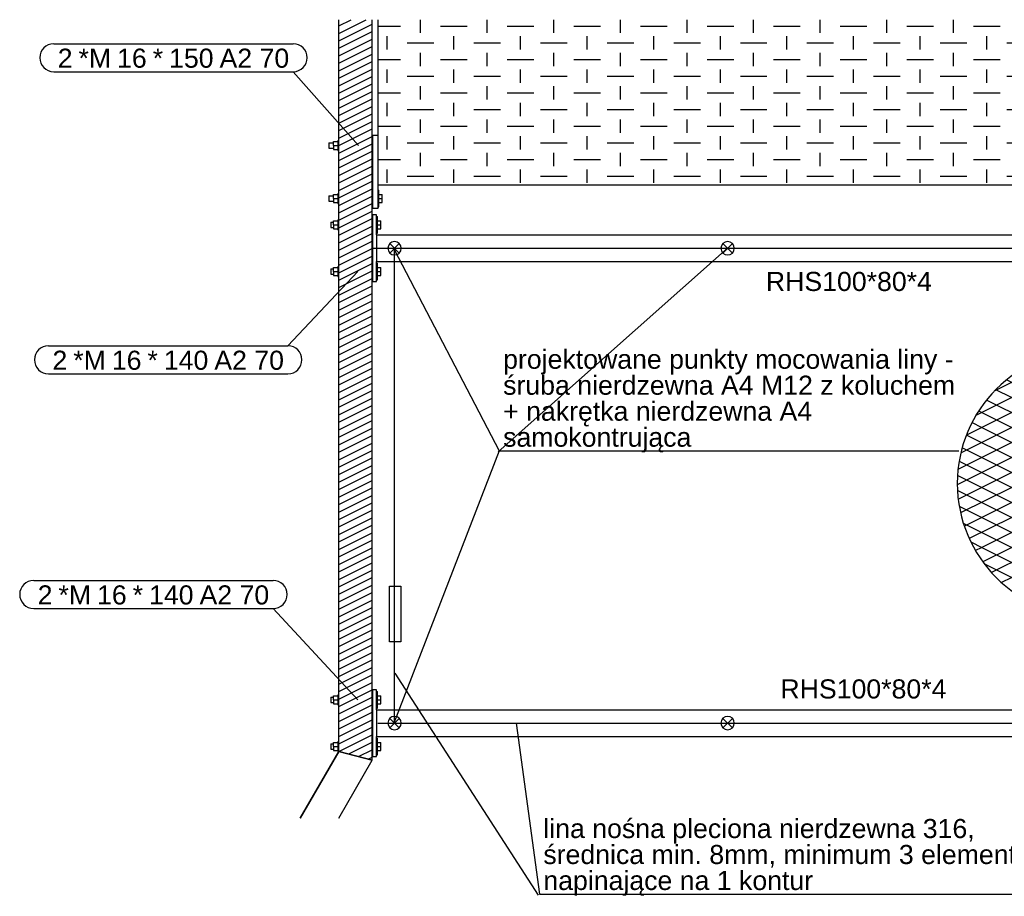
# Model space of a CAD drawing. Header units: millimetres. Extents: x 30 to 140409, y 21 to 10629.
# Tile 35 of 37: x 124268 to 127225, y 332 to 2963. Entities that reach past the tile are written whole.
import ezdxf

# ---------------------------------------------------------------- set-up
doc = ezdxf.new("R2010")
doc.units = ezdxf.units.MM
doc.styles.add('Arial', font='ARIAL.TTF', dxfattribs={"height": 0.2})

# ---------------------------------------------------------------- blocks, each defined once
blk = doc.blocks.new('Part-24930 - 13547')
at = {"color": 7}
for p, q in [((125343.9, 2615.7), (125327.9, 2615.7)), ((125327.9, 2615.7), (125327.9, 2395.7)), ((125327.9, 2395.7), (125327.9, 2615.7)), ((125343.9, 2466.7), (125343.9, 2395.7)), ((125343.9, 2395.7), (125327.9, 2395.7))]:
    blk.add_line(p, q, dxfattribs=at)
blk = doc.blocks.new('Part-13559 - 13547')
h = blk.add_hatch()
h.set_pattern_fill('', color=96, scale=20, style=0, pattern_type=0)
h.set_pattern_definition([(26.565, (125226.933, 766.664), (-22.45064, 11.22532), [])])
h.paths.add_polyline_path([(125226.9, 2962.8), (125226.9, 766.7), (125326.9, 739.8), (125326.9, 2962.8)])
at = {"color": 96}
for p, q in [((125226.9, 766.6), (125226.9, 2962.8)), ((125226.9, 766.7), (125226.9, 2962.8)), ((125326.9, 739.8), (125326.9, 2962.8)), ((125326.9, 739.8), (125226.9, 766.6))]:
    blk.add_line(p, q, dxfattribs=at)
blk = doc.blocks.new('Part-13642 - 13547')
at = {"color": 7}
for p, q in [((125339.9, 2316.7), (125339.9, 2236.7)), ((125339.9, 2316.7), (128236.9, 2316.7)), ((128236.9, 2316.7), (128236.9, 2236.7)), ((125339.9, 2236.7), (128236.9, 2236.7))]:
    blk.add_line(p, q, dxfattribs=at)
blk = doc.blocks.new('Bolt-24915 - 13547')
at = {"color": 136}
for p, q in [((125339.9, 2371.7), (125342.9, 2371.7)), ((125342.9, 2368.3), (125342.9, 2371.7)), ((125342.9, 2359.2), (125342.9, 2368.3)), ((125202.9, 2354.7), (125202.9, 2353.6)), ((125202.9, 2354.7), (125210.9, 2354.7)), ((125202.9, 2353.6), (125202.9, 2350.7)), ((125202.9, 2350.7), (125202.9, 2346.7)), ((125202.9, 2346.7), (125202.9, 2342.7)), ((125202.9, 2342.7), (125202.9, 2339.7)), ((125202.9, 2339.7), (125202.9, 2338.7)), ((125202.9, 2338.7), (125210.9, 2338.7)), ((125210.9, 2346.7), (125210.9, 2358.7)), ((125210.9, 2358.7), (125223.9, 2358.7)), ((125210.9, 2346.7), (125210.9, 2334.7)), ((125210.9, 2346.7), (125223.9, 2346.7)), ((125223.9, 2361.7), (125223.9, 2359.7)), ((125223.9, 2361.7), (125226.9, 2361.7)), ((125223.9, 2359.7), (125223.9, 2354.2)), ((125223.9, 2354.2), (125223.9, 2346.7)), ((125223.9, 2346.7), (125223.9, 2339.2)), ((125223.9, 2339.2), (125223.9, 2333.7)), ((125326.9, 2354.7), (125327.9, 2354.7)), ((125326.9, 2338.7), (125327.9, 2338.7)), ((125342.9, 2346.7), (125342.9, 2359.2)), ((125342.9, 2358.7), (125352.9, 2358.7)), ((125342.9, 2334.2), (125342.9, 2346.7)), ((125342.9, 2346.7), (125352.9, 2346.7)), ((125352.9, 2346.7), (125352.9, 2358.7)), ((125352.9, 2334.7), (125352.9, 2346.7)), ((125210.9, 2334.7), (125223.9, 2334.7)), ((125223.9, 2333.7), (125223.9, 2331.7)), ((125223.9, 2331.7), (125226.9, 2331.7)), ((125339.9, 2321.7), (125342.9, 2321.7)), ((125342.9, 2334.7), (125352.9, 2334.7)), ((125342.9, 2325), (125342.9, 2334.2)), ((125342.9, 2321.7), (125342.9, 2325)), ((125210.9, 2206.7), (125210.9, 2218.7)), ((125210.9, 2218.7), (125223.9, 2218.7)), ((125223.9, 2221.7), (125223.9, 2219.7)), ((125223.9, 2221.7), (125226.9, 2221.7)), ((125223.9, 2219.7), (125223.9, 2214.2)), ((125339.9, 2231.7), (125342.9, 2231.7)), ((125342.9, 2228.3), (125342.9, 2231.7)), ((125342.9, 2219.2), (125342.9, 2228.3)), ((125342.9, 2206.7), (125342.9, 2219.2)), ((125342.9, 2218.7), (125352.9, 2218.7)), ((125352.9, 2206.7), (125352.9, 2218.7)), ((125202.9, 2214.7), (125202.9, 2213.6)), ((125202.9, 2214.7), (125210.9, 2214.7)), ((125202.9, 2213.6), (125202.9, 2210.7)), ((125202.9, 2210.7), (125202.9, 2206.7)), ((125202.9, 2206.7), (125202.9, 2202.7)), ((125202.9, 2202.7), (125202.9, 2199.7)), ((125202.9, 2199.7), (125202.9, 2198.7)), ((125202.9, 2198.7), (125210.9, 2198.7)), ((125210.9, 2206.7), (125210.9, 2194.7)), ((125210.9, 2206.7), (125223.9, 2206.7)), ((125210.9, 2194.7), (125223.9, 2194.7)), ((125223.9, 2214.2), (125223.9, 2206.7)), ((125223.9, 2206.7), (125223.9, 2199.2)), ((125223.9, 2199.2), (125223.9, 2193.7)), ((125223.9, 2193.7), (125223.9, 2191.7)), ((125223.9, 2191.7), (125226.9, 2191.7)), ((125326.9, 2214.7), (125327.9, 2214.7)), ((125326.9, 2198.7), (125327.9, 2198.7)), ((125342.9, 2194.2), (125342.9, 2206.7)), ((125342.9, 2206.7), (125352.9, 2206.7)), ((125342.9, 2194.7), (125352.9, 2194.7)), ((125342.9, 2185), (125342.9, 2194.2)), ((125352.9, 2194.7), (125352.9, 2206.7)), ((125339.9, 2181.7), (125342.9, 2181.7)), ((125342.9, 2181.7), (125342.9, 2185))]:
    blk.add_line(p, q, dxfattribs=at)
blk = doc.blocks.new('Part-21640 - 13547')
h = blk.add_hatch()
h.set_pattern_fill('', style=0, pattern_type=0)
h.set_pattern_definition([(0, (127331.93, 3042.84), (0, 100), [80, -120]), (90, (127471.93, 3022.84), (-200, 1e-14), [40, -60]), (90, (127371.93, 2972.84), (-200, 1e-14), [40, -60]), (0, (127431.93, 2992.84), (0, 100), [80, -120])])
h.paths.add_polyline_path([(127331.9, 2466.7), (127331.9, 2962.8), (125343.9, 2962.8), (125343.9, 2466.7)])
at = {"color": 7}
for p, q in [((125343.9, 2962.8), (125343.9, 2466.7)), ((127331.9, 2466.7), (127331.9, 2962.8)), ((125343.9, 2466.7), (127331.9, 2466.7))]:
    blk.add_line(p, q, dxfattribs=at)
blk = doc.blocks.new('Part-24898 - 13547')
at = {"color": 7}
for p, q in [((125339.9, 891.7), (125339.9, 811.7)), ((125339.9, 891.7), (128236.9, 891.7)), ((128236.9, 891.7), (128236.9, 811.7)), ((125339.9, 811.7), (128236.9, 811.7))]:
    blk.add_line(p, q, dxfattribs=at)
blk = doc.blocks.new('Part-24914 - 13547')
at = {"color": 7}
for p, q in [((125339.9, 2376.7), (125327.9, 2376.7)), ((125327.9, 2376.7), (125327.9, 2176.7)), ((125327.9, 2176.7), (125327.9, 2376.7)), ((125339.9, 2316.7), (125339.9, 2376.7)), ((125339.9, 2176.7), (125339.9, 2236.7)), ((125327.9, 2176.7), (125339.9, 2176.7))]:
    blk.add_line(p, q, dxfattribs=at)
blk = doc.blocks.new('Part-24917 - 13547')
at = {"color": 7}
for p, q in [((125327.1, 1051.5), (125326.9, 1051.5)), ((125327.1, 951.5), (125327.1, 1051.5)), ((125326.9, 951.5), (125327.1, 951.5))]:
    blk.add_line(p, q, dxfattribs=at)
blk = doc.blocks.new('Part-24918 - 13547')
at = {"color": 7}
for p, q in [((125327.1, 2556.6), (125326.9, 2556.6)), ((125327.1, 2456.6), (125327.1, 2556.6)), ((125326.9, 2456.6), (125327.1, 2456.6))]:
    blk.add_line(p, q, dxfattribs=at)
blk = doc.blocks.new('Bolt-24931 - 13547')
at = {"color": 136}
for p, q in [((125196.9, 2593.7), (125196.9, 2592.6)), ((125196.9, 2593.7), (125210.9, 2593.7)), ((125196.9, 2592.6), (125196.9, 2589.7)), ((125196.9, 2589.7), (125196.9, 2585.7)), ((125196.9, 2585.7), (125196.9, 2581.7)), ((125196.9, 2581.7), (125196.9, 2578.7)), ((125196.9, 2578.7), (125196.9, 2577.7)), ((125196.9, 2577.7), (125210.9, 2577.7)), ((125210.9, 2585.7), (125210.9, 2597.7)), ((125210.9, 2597.7), (125223.9, 2597.7)), ((125210.9, 2585.7), (125210.9, 2573.7)), ((125210.9, 2585.7), (125223.9, 2585.7)), ((125210.9, 2573.7), (125223.9, 2573.7)), ((125223.9, 2600.7), (125223.9, 2598.7)), ((125223.9, 2600.7), (125226.9, 2600.7)), ((125223.9, 2598.7), (125223.9, 2593.2)), ((125223.9, 2593.2), (125223.9, 2585.7)), ((125223.9, 2585.7), (125223.9, 2578.2)), ((125223.9, 2578.2), (125223.9, 2572.7)), ((125223.9, 2572.7), (125223.9, 2570.7)), ((125326.9, 2593.7), (125327.9, 2593.7)), ((125326.9, 2577.7), (125327.9, 2577.7)), ((125223.9, 2570.7), (125226.9, 2570.7)), ((125196.9, 2433.7), (125196.9, 2432.6)), ((125196.9, 2433.7), (125210.9, 2433.7)), ((125196.9, 2432.6), (125196.9, 2429.7)), ((125196.9, 2429.7), (125196.9, 2425.7)), ((125196.9, 2425.7), (125196.9, 2421.7)), ((125210.9, 2425.7), (125210.9, 2437.7)), ((125210.9, 2437.7), (125223.9, 2437.7)), ((125210.9, 2425.7), (125210.9, 2413.7)), ((125210.9, 2425.7), (125223.9, 2425.7)), ((125223.9, 2440.7), (125223.9, 2438.7)), ((125223.9, 2440.7), (125226.9, 2440.7)), ((125223.9, 2438.7), (125223.9, 2433.2)), ((125223.9, 2433.2), (125223.9, 2425.7)), ((125223.9, 2425.7), (125223.9, 2418.2)), ((125326.9, 2433.7), (125327.9, 2433.7)), ((125343.9, 2450.7), (125346.9, 2450.7)), ((125346.9, 2447.3), (125346.9, 2450.7)), ((125346.9, 2438.2), (125346.9, 2447.3)), ((125346.9, 2425.7), (125346.9, 2438.2)), ((125346.9, 2437.7), (125356.9, 2437.7)), ((125346.9, 2413.2), (125346.9, 2425.7)), ((125346.9, 2425.7), (125356.9, 2425.7)), ((125356.9, 2425.7), (125356.9, 2437.7)), ((125356.9, 2413.7), (125356.9, 2425.7)), ((125196.9, 2421.7), (125196.9, 2418.7)), ((125196.9, 2418.7), (125196.9, 2417.7)), ((125196.9, 2417.7), (125210.9, 2417.7)), ((125210.9, 2413.7), (125223.9, 2413.7)), ((125223.9, 2418.2), (125223.9, 2412.7)), ((125223.9, 2412.7), (125223.9, 2410.7)), ((125223.9, 2410.7), (125226.9, 2410.7)), ((125326.9, 2417.7), (125327.9, 2417.7)), ((125343.9, 2400.7), (125346.9, 2400.7)), ((125346.9, 2413.7), (125356.9, 2413.7)), ((125346.9, 2404), (125346.9, 2413.2)), ((125346.9, 2400.7), (125346.9, 2404))]:
    blk.add_line(p, q, dxfattribs=at)
blk = doc.blocks.new('Part-25056 - 13547')
at = {"color": 7}
for p, q in [((125339.9, 951.7), (125327.9, 951.7)), ((125327.9, 951.7), (125327.9, 751.7)), ((125327.9, 751.7), (125327.9, 951.7)), ((125339.9, 891.7), (125339.9, 951.7)), ((125339.9, 751.7), (125339.9, 811.7)), ((125327.9, 751.7), (125339.9, 751.7))]:
    blk.add_line(p, q, dxfattribs=at)
blk = doc.blocks.new('Bolt-25057 - 13547')
at = {"color": 136}
for p, q in [((125339.9, 946.7), (125342.9, 946.7)), ((125342.9, 943.3), (125342.9, 946.7)), ((125202.9, 929.7), (125202.9, 928.6)), ((125202.9, 929.7), (125210.9, 929.7)), ((125202.9, 928.6), (125202.9, 925.7)), ((125202.9, 925.7), (125202.9, 921.7)), ((125202.9, 921.7), (125202.9, 917.7)), ((125202.9, 917.7), (125202.9, 914.7)), ((125210.9, 921.7), (125210.9, 933.7)), ((125210.9, 933.7), (125223.9, 933.7)), ((125210.9, 921.7), (125210.9, 909.7)), ((125210.9, 921.7), (125223.9, 921.7)), ((125223.9, 936.7), (125223.9, 934.7)), ((125223.9, 936.7), (125226.9, 936.7)), ((125223.9, 934.7), (125223.9, 929.2)), ((125223.9, 929.2), (125223.9, 921.7)), ((125223.9, 921.7), (125223.9, 914.2)), ((125326.9, 929.7), (125327.9, 929.7)), ((125342.9, 934.2), (125342.9, 943.3)), ((125342.9, 921.7), (125342.9, 934.2)), ((125342.9, 933.7), (125352.9, 933.7)), ((125342.9, 909.2), (125342.9, 921.7)), ((125342.9, 921.7), (125352.9, 921.7)), ((125352.9, 921.7), (125352.9, 933.7)), ((125352.9, 909.7), (125352.9, 921.7)), ((125202.9, 914.7), (125202.9, 913.7)), ((125202.9, 913.7), (125210.9, 913.7)), ((125210.9, 909.7), (125223.9, 909.7)), ((125223.9, 914.2), (125223.9, 908.7)), ((125223.9, 908.7), (125223.9, 906.7)), ((125223.9, 906.7), (125226.9, 906.7)), ((125326.9, 913.7), (125327.9, 913.7)), ((125339.9, 896.7), (125342.9, 896.7)), ((125342.9, 909.7), (125352.9, 909.7)), ((125342.9, 900), (125342.9, 909.2)), ((125342.9, 896.7), (125342.9, 900)), ((125339.9, 806.7), (125342.9, 806.7)), ((125342.9, 803.3), (125342.9, 806.7)), ((125342.9, 794.2), (125342.9, 803.3)), ((125202.9, 789.7), (125202.9, 788.6)), ((125202.9, 789.7), (125210.9, 789.7)), ((125202.9, 788.6), (125202.9, 785.7)), ((125202.9, 785.7), (125202.9, 781.7)), ((125202.9, 781.7), (125202.9, 777.7)), ((125202.9, 777.7), (125202.9, 774.7)), ((125202.9, 774.7), (125202.9, 773.7)), ((125202.9, 773.7), (125210.9, 773.7)), ((125210.9, 781.7), (125210.9, 793.7)), ((125210.9, 793.7), (125223.9, 793.7)), ((125210.9, 781.7), (125210.9, 769.7)), ((125210.9, 781.7), (125223.9, 781.7)), ((125210.9, 769.7), (125223.9, 769.7)), ((125223.9, 796.7), (125223.9, 794.7)), ((125223.9, 796.7), (125226.9, 796.7)), ((125223.9, 794.7), (125223.9, 789.2)), ((125223.9, 789.2), (125223.9, 781.7)), ((125223.9, 781.7), (125223.9, 774.2)), ((125223.9, 774.2), (125223.9, 768.7)), ((125223.9, 768.7), (125223.9, 766.7)), ((125326.9, 789.7), (125327.9, 789.7)), ((125326.9, 773.7), (125327.9, 773.7)), ((125342.9, 781.7), (125342.9, 794.2)), ((125342.9, 793.7), (125352.9, 793.7)), ((125342.9, 769.2), (125342.9, 781.7)), ((125342.9, 781.7), (125352.9, 781.7)), ((125342.9, 769.7), (125352.9, 769.7)), ((125342.9, 760), (125342.9, 769.2)), ((125352.9, 781.7), (125352.9, 793.7)), ((125352.9, 769.7), (125352.9, 781.7)), ((125223.9, 766.7), (125226.9, 766.7)), ((125339.9, 756.7), (125342.9, 756.7)), ((125342.9, 756.7), (125342.9, 760))]:
    blk.add_line(p, q, dxfattribs=at)
blk = doc.blocks.new('Part-25068 - 13547')
at = {"color": 7}
for p, q in [((125226.9, 766.7), (125110.9, 566)), ((125110.9, 566), (125226.9, 766.6)), ((125226.4, 566), (125326.9, 739.8)), ((125226.9, 766.6), (125226.9, 766.7)), ((125226.9, 766.6), (125326.9, 739.8))]:
    blk.add_line(p, q, dxfattribs=at)
blk = doc.blocks.new('Circle-14143 - 13547')
at = {"color": 7}
for p, q in [((127335.8, 1919), (127429, 1965.6)), ((127515.8, 1919), (127423.6, 1965.1)), ((127425.8, 1919), (127522.1, 1967.2)), ((127605.8, 1919), (127506.3, 1968.7)), ((127515.8, 1919), (127588.1, 1955.2)), ((127335.8, 1919), (127312.2, 1930.8)), ((127425.8, 1919), (127363, 1950.4)), ((127605.8, 1919), (127642.5, 1937.3)), ((127197.3, 1849.8), (127335.8, 1919)), ((127245.8, 1829), (127425.8, 1919)), ((127425.8, 1829), (127268.7, 1907.5)), ((127515.8, 1829), (127335.8, 1919)), ((127335.8, 1919), (127335.8, 1919)), ((127335.8, 1829), (127515.8, 1919)), ((127335.8, 1919), (127335.8, 1919)), ((127605.8, 1829), (127425.8, 1919)), ((127425.8, 1919), (127425.8, 1919)), ((127425.8, 1829), (127605.8, 1919)), ((127425.8, 1919), (127425.8, 1919)), ((127695.8, 1829), (127515.8, 1919)), ((127515.8, 1919), (127515.8, 1919)), ((127515.8, 1919), (127515.8, 1919)), ((127515.8, 1829), (127686, 1914.1)), ((127785.8, 1829), (127605.8, 1919)), ((127605.8, 1919), (127605.8, 1919)), ((127605.8, 1919), (127605.8, 1919)), ((127335.8, 1829), (127233, 1880.4)), ((127605.8, 1829), (127724.3, 1888.3)), ((127245.8, 1829), (127199.3, 1852.2)), ((127695.8, 1829), (127758.4, 1860.3)), ((127142.4, 1777.3), (127245.8, 1829)), ((127155.8, 1739), (127335.8, 1829)), ((127335.8, 1739), (127173.1, 1820.3)), ((127425.8, 1739), (127245.8, 1829)), ((127245.8, 1829), (127245.8, 1829)), ((127245.8, 1739), (127425.8, 1829)), ((127245.8, 1829), (127245.8, 1829)), ((127515.8, 1739), (127335.8, 1829)), ((127335.8, 1829), (127335.8, 1829)), ((127335.8, 1739), (127515.8, 1829)), ((127335.8, 1829), (127335.8, 1829)), ((127605.8, 1739), (127425.8, 1829)), ((127425.8, 1829), (127425.8, 1829)), ((127425.8, 1739), (127605.8, 1829)), ((127425.8, 1829), (127425.8, 1829)), ((127695.8, 1739), (127515.8, 1829)), ((127515.8, 1829), (127515.8, 1829)), ((127515.8, 1739), (127695.8, 1829)), ((127515.8, 1829), (127515.8, 1829)), ((127785.8, 1739), (127605.8, 1829)), ((127605.8, 1829), (127605.8, 1829)), ((127605.8, 1739), (127785.8, 1829)), ((127605.8, 1829), (127605.8, 1829)), ((127833.8, 1760), (127695.8, 1829)), ((127695.8, 1829), (127695.8, 1829)), ((127695.8, 1829), (127695.8, 1829)), ((127785.8, 1829), (127786.4, 1829.3)), ((127787.3, 1828.3), (127785.8, 1829)), ((127785.8, 1829), (127785.8, 1829)), ((127785.8, 1829), (127785.8, 1829)), ((127245.8, 1739), (127148, 1787.9)), ((127695.8, 1739), (127812.6, 1797.4)), ((127155.8, 1739), (127129, 1752.4)), ((127785.8, 1739), (127832.5, 1762.4)), ((127095.7, 1664), (127245.8, 1739)), ((127245.8, 1649), (127111.5, 1716.1)), ((127111.8, 1717), (127155.8, 1739)), ((127335.8, 1649), (127155.8, 1739)), ((127155.8, 1739), (127155.8, 1739)), ((127155.8, 1649), (127335.8, 1739)), ((127155.8, 1739), (127155.8, 1739)), ((127425.8, 1649), (127245.8, 1739)), ((127245.8, 1739), (127245.8, 1739)), ((127245.8, 1649), (127425.8, 1739)), ((127245.8, 1739), (127245.8, 1739)), ((127515.8, 1649), (127335.8, 1739)), ((127335.8, 1739), (127335.8, 1739)), ((127335.8, 1649), (127515.8, 1739)), ((127335.8, 1739), (127335.8, 1739)), ((127605.8, 1649), (127425.8, 1739)), ((127425.8, 1739), (127425.8, 1739)), ((127425.8, 1649), (127605.8, 1739)), ((127425.8, 1739), (127425.8, 1739)), ((127695.8, 1649), (127515.8, 1739)), ((127515.8, 1739), (127515.8, 1739)), ((127515.8, 1649), (127695.8, 1739)), ((127515.8, 1739), (127515.8, 1739)), ((127785.8, 1649), (127605.8, 1739)), ((127605.8, 1739), (127605.8, 1739)), ((127605.8, 1649), (127785.8, 1739)), ((127605.8, 1739), (127605.8, 1739)), ((127875.8, 1649), (127695.8, 1739)), ((127695.8, 1739), (127695.8, 1739)), ((127695.8, 1739), (127695.8, 1739)), ((127695.8, 1649), (127851.5, 1726.9)), ((127859.7, 1702), (127785.8, 1739)), ((127785.8, 1739), (127785.8, 1739)), ((127785.8, 1739), (127785.8, 1739)), ((127785.8, 1649), (127863.9, 1688.1)), ((127155.8, 1649), (127099.7, 1677.1)), ((127083.7, 1568), (127245.8, 1649)), ((127087.8, 1615), (127155.8, 1649)), ((127245.8, 1559), (127089.9, 1636.9)), ((127335.8, 1559), (127155.8, 1649)), ((127155.8, 1649), (127155.8, 1649)), ((127155.8, 1559), (127335.8, 1649)), ((127155.8, 1649), (127155.8, 1649)), ((127425.8, 1559), (127245.8, 1649)), ((127245.8, 1649), (127245.8, 1649)), ((127245.8, 1559), (127425.8, 1649)), ((127245.8, 1649), (127245.8, 1649)), ((127515.8, 1559), (127335.8, 1649)), ((127335.8, 1649), (127335.8, 1649)), ((127335.8, 1559), (127515.8, 1649)), ((127335.8, 1649), (127335.8, 1649)), ((127605.8, 1559), (127425.8, 1649)), ((127425.8, 1649), (127425.8, 1649)), ((127425.8, 1559), (127605.8, 1649)), ((127425.8, 1649), (127425.8, 1649)), ((127695.8, 1559), (127515.8, 1649)), ((127515.8, 1649), (127515.8, 1649)), ((127515.8, 1559), (127695.8, 1649)), ((127515.8, 1649), (127515.8, 1649)), ((127785.8, 1559), (127605.8, 1649)), ((127605.8, 1649), (127605.8, 1649)), ((127605.8, 1559), (127785.8, 1649)), ((127605.8, 1649), (127605.8, 1649)), ((127875.8, 1559), (127695.8, 1649)), ((127695.8, 1649), (127695.8, 1649)), ((127695.8, 1559), (127875.8, 1649)), ((127695.8, 1649), (127695.8, 1649)), ((127880.4, 1601.7), (127785.8, 1649)), ((127785.8, 1649), (127785.8, 1649)), ((127785.8, 1649), (127785.8, 1649)), ((127875.8, 1649), (127875.8, 1649)), ((127875.8, 1649), (127875.8, 1649)), ((127875.8, 1649), (127875.8, 1649)), ((127785.8, 1559), (127880, 1606.1)), ((127155.8, 1559), (127085.7, 1594)), ((127245.8, 1469), (127085.6, 1549.1)), ((127088, 1525.1), (127155.8, 1559)), ((127094.1, 1483.2), (127245.8, 1559)), ((127335.8, 1469), (127155.8, 1559)), ((127155.8, 1559), (127155.8, 1559)), ((127155.8, 1469), (127335.8, 1559)), ((127155.8, 1559), (127155.8, 1559)), ((127425.8, 1469), (127245.8, 1559)), ((127245.8, 1559), (127245.8, 1559)), ((127245.8, 1469), (127425.8, 1559)), ((127245.8, 1559), (127245.8, 1559)), ((127515.8, 1469), (127335.8, 1559)), ((127335.8, 1559), (127335.8, 1559)), ((127335.8, 1469), (127515.8, 1559)), ((127335.8, 1559), (127335.8, 1559)), ((127605.8, 1469), (127425.8, 1559)), ((127425.8, 1559), (127425.8, 1559)), ((127425.8, 1469), (127605.8, 1559)), ((127425.8, 1559), (127425.8, 1559)), ((127695.8, 1469), (127515.8, 1559)), ((127515.8, 1559), (127515.8, 1559)), ((127515.8, 1469), (127695.8, 1559)), ((127515.8, 1559), (127515.8, 1559)), ((127785.8, 1469), (127605.8, 1559)), ((127605.8, 1559), (127605.8, 1559)), ((127605.8, 1469), (127785.8, 1559)), ((127605.8, 1559), (127605.8, 1559)), ((127869.5, 1472.2), (127695.8, 1559)), ((127695.8, 1559), (127695.8, 1559)), ((127695.8, 1469), (127875.8, 1559)), ((127695.8, 1559), (127695.8, 1559)), ((127877.7, 1513), (127785.8, 1559)), ((127785.8, 1559), (127785.8, 1559)), ((127785.8, 1559), (127785.8, 1559)), ((127875.8, 1559), (127882.6, 1562.4)), ((127882, 1555.9), (127875.8, 1559)), ((127875.8, 1559), (127875.8, 1559)), ((127875.8, 1559), (127875.8, 1559)), ((127785.8, 1469), (127878, 1515.1)), ((127155.8, 1469), (127090.3, 1501.8)), ((127245.8, 1379), (127104.2, 1449.8)), ((127106, 1444.1), (127155.8, 1469)), ((127120.2, 1406.2), (127245.8, 1469)), ((127335.8, 1379), (127155.8, 1469)), ((127155.8, 1469), (127155.8, 1469)), ((127155.8, 1379), (127335.8, 1469)), ((127155.8, 1469), (127155.8, 1469)), ((127425.8, 1379), (127245.8, 1469)), ((127245.8, 1469), (127245.8, 1469)), ((127245.8, 1379), (127425.8, 1469)), ((127245.8, 1469), (127245.8, 1469)), ((127515.8, 1379), (127335.8, 1469)), ((127335.8, 1469), (127335.8, 1469)), ((127335.8, 1379), (127515.8, 1469)), ((127335.8, 1469), (127335.8, 1469)), ((127605.8, 1379), (127425.8, 1469)), ((127425.8, 1469), (127425.8, 1469)), ((127425.8, 1379), (127605.8, 1469)), ((127425.8, 1469), (127425.8, 1469)), ((127695.8, 1379), (127515.8, 1469)), ((127515.8, 1469), (127515.8, 1469)), ((127515.8, 1379), (127695.8, 1469)), ((127515.8, 1469), (127515.8, 1469)), ((127785.8, 1379), (127605.8, 1469)), ((127605.8, 1469), (127605.8, 1469)), ((127605.8, 1379), (127785.8, 1469)), ((127605.8, 1469), (127605.8, 1469)), ((127841.4, 1396.2), (127695.8, 1469)), ((127695.8, 1469), (127695.8, 1469)), ((127695.8, 1469), (127695.8, 1469)), ((127695.8, 1379), (127867.2, 1464.7)), ((127857.6, 1433.1), (127785.8, 1469)), ((127785.8, 1469), (127785.8, 1469)), ((127785.8, 1469), (127785.8, 1469)), ((127155.8, 1379), (127127, 1393.4)), ((127785.8, 1379), (127849.2, 1410.7)), ((127139.1, 1370.7), (127155.8, 1379)), ((127335.8, 1289), (127155.8, 1379)), ((127155.8, 1379), (127155.8, 1379)), ((127155.8, 1379), (127155.8, 1379)), ((127160.9, 1336.6), (127245.8, 1379)), ((127187.1, 1304.6), (127335.8, 1379)), ((127425.8, 1289), (127245.8, 1379)), ((127245.8, 1379), (127245.8, 1379)), ((127245.8, 1289), (127425.8, 1379)), ((127245.8, 1379), (127245.8, 1379)), ((127515.8, 1289), (127335.8, 1379)), ((127335.8, 1379), (127335.8, 1379)), ((127335.8, 1289), (127515.8, 1379)), ((127335.8, 1379), (127335.8, 1379)), ((127605.8, 1289), (127425.8, 1379)), ((127425.8, 1379), (127425.8, 1379)), ((127425.8, 1289), (127605.8, 1379)), ((127425.8, 1379), (127425.8, 1379)), ((127695.8, 1289), (127515.8, 1379)), ((127515.8, 1379), (127515.8, 1379)), ((127515.8, 1289), (127695.8, 1379)), ((127515.8, 1379), (127515.8, 1379)), ((127772.5, 1295.7), (127605.8, 1379)), ((127605.8, 1379), (127605.8, 1379)), ((127605.8, 1289), (127785.8, 1379)), ((127605.8, 1379), (127605.8, 1379)), ((127798.7, 1327.6), (127695.8, 1379)), ((127695.8, 1379), (127695.8, 1379)), ((127695.8, 1379), (127695.8, 1379)), ((127822.4, 1360.7), (127785.8, 1379)), ((127785.8, 1379), (127785.8, 1379)), ((127785.8, 1379), (127785.8, 1379)), ((127695.8, 1289), (127816.1, 1349.2)), ((127245.8, 1289), (127168, 1327.9)), ((127217, 1274.6), (127245.8, 1289)), ((127425.8, 1199), (127245.8, 1289)), ((127245.8, 1289), (127245.8, 1289)), ((127245.8, 1289), (127245.8, 1289)), ((127251.1, 1246.7), (127335.8, 1289)), ((127291.8, 1222), (127425.8, 1289)), ((127515.8, 1199), (127335.8, 1289)), ((127335.8, 1289), (127335.8, 1289)), ((127335.8, 1289), (127335.8, 1289)), ((127336.7, 1199.5), (127515.8, 1289)), ((127605.8, 1199), (127425.8, 1289)), ((127425.8, 1289), (127425.8, 1289)), ((127425.8, 1199), (127605.8, 1289)), ((127425.8, 1289), (127425.8, 1289)), ((127662.8, 1215.5), (127515.8, 1289)), ((127515.8, 1289), (127515.8, 1289)), ((127515.8, 1199), (127695.8, 1289)), ((127515.8, 1289), (127515.8, 1289)), ((127706.2, 1238.8), (127605.8, 1289)), ((127605.8, 1289), (127605.8, 1289)), ((127605.8, 1289), (127605.8, 1289)), ((127740.3, 1266.8), (127695.8, 1289)), ((127695.8, 1289), (127695.8, 1289)), ((127695.8, 1289), (127695.8, 1289)), ((127605.8, 1199), (127738.7, 1265.5)), ((127331.2, 1201.3), (127322.2, 1205.8)), ((127392.8, 1182.5), (127425.8, 1199)), ((127481.4, 1171.2), (127425.8, 1199)), ((127425.8, 1199), (127425.8, 1199)), ((127425.8, 1199), (127425.8, 1199)), ((127463.6, 1172.9), (127515.8, 1199)), ((127557.3, 1178.2), (127515.8, 1199)), ((127515.8, 1199), (127515.8, 1199)), ((127515.8, 1199), (127515.8, 1199)), ((127570.6, 1181.4), (127605.8, 1199)), ((127614.4, 1194.7), (127605.8, 1199)), ((127605.8, 1199), (127605.8, 1199)), ((127605.8, 1199), (127605.8, 1199))]:
    blk.add_line(p, q, dxfattribs=at)
for start, end in [(0, 180), (180, 0)]:
    blk.add_arc((127483.5, 1571), 400, start, end, dxfattribs=at)
blk = doc.blocks.new('Line-27205 - 13547')
at = {"color": 1, "linetype": 'Continuous'}
blk.add_line((125326.9, 2276.7), (128801.9, 2276.7), dxfattribs=at)
blk = doc.blocks.new('Circle-27632 - 13547')
at = {"color": 1}
for start, end in [(0, 180), (180, 0)]:
    blk.add_arc((125393.9, 851.7), 20, start, end, dxfattribs=at)
blk = doc.blocks.new('Circle-27642 - 13547')
at = {"color": 1}
for start, end in [(0, 180), (180, 0)]:
    blk.add_arc((125393.9, 2276.7), 20, start, end, dxfattribs=at)
blk = doc.blocks.new('Circle-27731 - 13547')
at = {"color": 1}
for start, end in [(0, 180), (180, 0)]:
    blk.add_arc((126393.9, 2276.7), 20, start, end, dxfattribs=at)
blk = doc.blocks.new('Circle-27734 - 13547')
at = {"color": 1}
for start, end in [(0, 180), (180, 0)]:
    blk.add_arc((126393.9, 851.7), 20, start, end, dxfattribs=at)
blk = doc.blocks.new('Line-27263 - 13547')
at = {"color": 1, "linetype": 'Continuous'}
blk.add_line((125343.9, 851.7), (128801.9, 851.7), dxfattribs=at)
blk = doc.blocks.new('Line-27633 - 13547')
at = {"color": 1, "linetype": 'Continuous'}
blk.add_line((125379.8, 865.8), (125408.1, 837.5), dxfattribs=at)
blk = doc.blocks.new('Line-27643 - 13547')
at = {"color": 1, "linetype": 'Continuous'}
blk.add_line((125379.8, 2290.8), (125408.1, 2262.5), dxfattribs=at)
blk = doc.blocks.new('Line-27732 - 13547')
at = {"color": 1, "linetype": 'Continuous'}
blk.add_line((126379.8, 2290.8), (126408.1, 2262.5), dxfattribs=at)
blk = doc.blocks.new('Line-27735 - 13547')
at = {"color": 1, "linetype": 'Continuous'}
blk.add_line((126379.8, 865.8), (126408.1, 837.5), dxfattribs=at)
blk = doc.blocks.new('Line-27634 - 13547')
at = {"color": 1, "linetype": 'Continuous'}
blk.add_line((125379.8, 837.5), (125408.1, 865.8), dxfattribs=at)
blk = doc.blocks.new('Line-27644 - 13547')
at = {"color": 1, "linetype": 'Continuous'}
blk.add_line((125379.8, 2262.5), (125408.1, 2290.8), dxfattribs=at)
blk = doc.blocks.new('Line-27733 - 13547')
at = {"color": 1, "linetype": 'Continuous'}
blk.add_line((126379.8, 2262.5), (126408.1, 2290.8), dxfattribs=at)
blk = doc.blocks.new('Line-27736 - 13547')
at = {"color": 1, "linetype": 'Continuous'}
blk.add_line((126379.8, 837.5), (126408.1, 865.8), dxfattribs=at)
blk = doc.blocks.new('Line-27495 - 13547')
at = {"color": 1, "linetype": 'Continuous'}
blk.add_line((125393.9, 851.7), (125393.9, 2276.7), dxfattribs=at)
blk = doc.blocks.new('Rectangle-27630 - 13547')
at = {"color": 1}
for p, q in [((125379.1, 1262.7), (125412.4, 1262.7)), ((125379.1, 1095.2), (125379.1, 1262.7)), ((125412.4, 1262.7), (125412.4, 1095.2)), ((125412.4, 1095.2), (125379.1, 1095.2))]:
    blk.add_line(p, q, dxfattribs=at)
blk = doc.blocks.new('Line-27631 - 13547')
at = {"color": 136, "linetype": 'Continuous'}
blk.add_line((125825.6, 335.5), (125396, 1001.5), dxfattribs=at)
blk = doc.blocks.new('Line-27759 - 13547')
at = {"color": 136, "linetype": 'Continuous'}
blk.add_line((125704.9, 1666.1), (126393.9, 2276.7), dxfattribs=at)
blk = doc.blocks.new('Line-27767 - 13547')
at = {"color": 136, "linetype": 'Continuous'}
blk.add_line((125707.9, 1669.1), (125391.6, 851.7), dxfattribs=at)
blk = doc.blocks.new('Text-15328 - 13547')
at = {"color": 136}
for p, q in [((125392.3, 2273.3), (125707.9, 1669.1)), ((125707.9, 1669.1), (127088.5, 1669.1))]:
    blk.add_line(p, q, dxfattribs=at)
at = {"color": 30, "style": 'Arial'}
for s, p in [('projektowane punkty mocowania liny -', (125719.9, 1915.1)), ('śruba nierdzewna A4 M12 z koluchem', (125719.9, 1837.1)), ('+ nakrętka nierdzewna A4', (125719.9, 1759.1)), ('samokontrująca', (125719.9, 1681.1))]:
    blk.add_text(s, height=57.305, dxfattribs=at).set_placement(p)
blk = doc.blocks.new('Text-15458 - 13547')
at = {"color": 136}
for p, q in [((125758.9, 851.7), (125828.6, 338.5)), ((125828.6, 338.5), (127311.2, 338.5))]:
    blk.add_line(p, q, dxfattribs=at)
at = {"color": 30, "style": 'Arial'}
for s, p in [('lina nośna pleciona nierdzewna 316,', (125840.6, 506.5)), ('średnica min. 8mm, minimum 3 elementy', (125840.6, 428.5)), ('napinające na 1 kontur', (125840.6, 350.5))]:
    blk.add_text(s, height=57.305, dxfattribs=at).set_placement(p)
blk = doc.blocks.new('Mark-13840 - 13547')
at = {"color": 30, "style": 'Arial'}
blk.add_text('RHS100*80*4', height=57.305, dxfattribs=at).set_placement((126508.7, 2148.5))
blk = doc.blocks.new('Mark-25074 - 13547')
at = {"color": 30, "style": 'Arial'}
blk.add_text('RHS100*80*4', height=57.305, dxfattribs=at).set_placement((126552.4, 925.4))
blk = doc.blocks.new('Mark-24970 - 13547')
at = {"color": 136}
for p, q in [((124370.5, 2890.7), (125089.5, 2890.7)), ((124370.5, 2806.7), (125089.5, 2806.7)), ((125285.4, 2585.7), (125089.5, 2806.7))]:
    blk.add_line(p, q, dxfattribs=at)
for centre, start, end in [((124370.5, 2848.7), 90, 270), ((125089.5, 2848.7), 270, 90)]:
    blk.add_arc(centre, 42, start, end, dxfattribs=at)
at = {"color": 30, "style": 'Arial'}
for s, p in [('2', (124382.5, 2818.7)), ('*M', (124445, 2818.7)), ('16', (124560.7, 2818.7)), ('*', (124667.8, 2818.7)), ('150', (124716.9, 2818.7)), ('A2 70', (124868.4, 2818.7))]:
    blk.add_text(s, height=57.3, dxfattribs=at).set_placement(p)
blk = doc.blocks.new('Mark-25088 - 13547')
at = {"color": 136}
for p, q in [((124310.3, 1279.6), (125029.4, 1279.6)), ((124310.3, 1195.6), (125029.4, 1195.6)), ((125283.4, 921.7), (125029.4, 1195.6))]:
    blk.add_line(p, q, dxfattribs=at)
for centre, start, end in [((124310.3, 1237.6), 90, 270), ((125029.4, 1237.6), 270, 90)]:
    blk.add_arc(centre, 42, start, end, dxfattribs=at)
at = {"color": 30, "style": 'Arial'}
for s, p in [('2', (124322.3, 1207.6)), ('*M', (124384.8, 1207.6)), ('16', (124500.6, 1207.6)), ('*', (124607.6, 1207.6)), ('140', (124656.8, 1207.6)), ('A2 70', (124808.3, 1207.6))]:
    blk.add_text(s, height=57.3, dxfattribs=at).set_placement(p)
blk = doc.blocks.new('Mark-27068 - 13547')
at = {"color": 136}
for p, q in [((125283.4, 2206.7), (125073.7, 1984)), ((124354.7, 1984), (125073.7, 1984)), ((124354.7, 1900), (125073.7, 1900))]:
    blk.add_line(p, q, dxfattribs=at)
for centre, start, end in [((124354.7, 1942), 90, 270), ((125073.7, 1942), 270, 90)]:
    blk.add_arc(centre, 42, start, end, dxfattribs=at)
at = {"color": 30, "style": 'Arial'}
for s, p in [('2', (124366.7, 1912)), ('*M', (124429.2, 1912)), ('16', (124545, 1912)), ('*', (124652, 1912)), ('140', (124701.1, 1912)), ('A2 70', (124852.6, 1912))]:
    blk.add_text(s, height=57.3, dxfattribs=at).set_placement(p)

msp = doc.modelspace()

# ---------------------------------------------------------------- block references
for name in ['Part-13559 - 13547', 'Part-21640 - 13547', 'Mark-24970 - 13547', 'Part-24930 - 13547', 'Bolt-24931 - 13547', 'Part-24918 - 13547', 'Bolt-24915 - 13547', 'Part-24914 - 13547', 'Part-13642 - 13547', 'Line-27205 - 13547', 'Circle-27642 - 13547', 'Line-27643 - 13547', 'Line-27644 - 13547', 'Line-27495 - 13547', 'Line-27759 - 13547', 'Circle-27731 - 13547', 'Line-27732 - 13547', 'Line-27733 - 13547', 'Text-15328 - 13547', 'Mark-27068 - 13547', 'Mark-13840 - 13547', 'Circle-14143 - 13547', 'Line-27767 - 13547', 'Mark-25088 - 13547', 'Rectangle-27630 - 13547', 'Part-24917 - 13547', 'Line-27631 - 13547', 'Mark-25074 - 13547', 'Bolt-25057 - 13547', 'Part-25056 - 13547', 'Part-24898 - 13547', 'Circle-27632 - 13547', 'Line-27633 - 13547', 'Line-27634 - 13547', 'Circle-27734 - 13547', 'Line-27735 - 13547', 'Line-27736 - 13547', 'Line-27263 - 13547', 'Text-15458 - 13547', 'Part-25068 - 13547']:
    msp.add_blockref(name, (0, 0))

doc.saveas('drawing.dxf')
